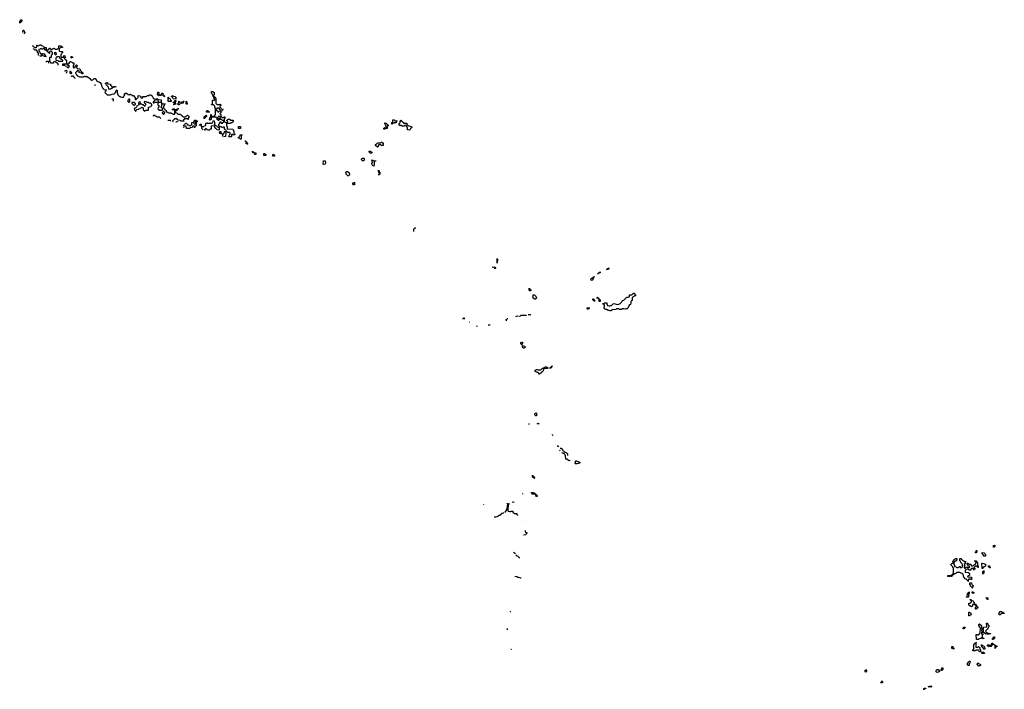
# Model space of a CAD drawing. Header units: inches. Extents: x 2604706 to 2755870, y 449242 to 584050.
# Tile 3 of 59: x 2604706 to 2628834, y 494186 to 510592. Entities that reach past the tile are written whole.
import ezdxf

# ---------------------------------------------------------------- set-up
doc = ezdxf.new("R2010")
doc.units = ezdxf.units.IN
doc.header["$MEASUREMENT"] = 0
for name, color, linetype in [('C6419', 7, 'Continuous'), ('C6429', 7, 'Continuous'), ('C6500', 7, 'Continuous'), ('C6501', 7, 'Continuous'), ('C6510', 7, 'Continuous')]:
    doc.layers.add(name, color=color, linetype=linetype)

msp = doc.modelspace()

# ---------------------------------------------------------------- linework, layer by layer
at = {"layer": 'C6419', "color": 6}
for points in [[(2618190, 499791), (2618190, 499786), (2618151, 499789), (2618110, 499826), (2618090, 499828), (2618084, 499910), (2618064, 499944), (2618049, 499950), (2618042, 499962), (2618029, 499969), (2618009, 499970), (2618003, 499983), (2617998, 499986)], [(2618063, 500000), (2618072, 499992), (2618094, 499990), (2618130, 499954), (2618131, 499912)], [(2617031, 498987), (2617031, 498970), (2617025, 498969)], [(2616591, 498515), (2616608, 498532), (2616610, 498551), (2616627, 498553), (2616627, 498567), (2616649, 498610), (2616650, 498634), (2616662, 498638), (2616666, 498650), (2616662, 498662), (2616650, 498666), (2616649, 498669), (2616650, 498674), (2616662, 498678), (2616668, 498710), (2616650, 498746)], [(2616692, 498746), (2616691, 498730), (2616672, 498708), (2616671, 498571), (2616674, 498554), (2616686, 498554), (2616710, 498542), (2616730, 498542), (2616751, 498551), (2616790, 498552), (2616794, 498530), (2616832, 498492), (2616890, 498491), (2616892, 498472), (2616915, 498448)], [(2616817, 498779), (2616810, 498766), (2616775, 498767)], [(2616068, 498712), (2616071, 498710), (2616071, 498707)], [(2616335, 498411), (2616370, 498411), (2616410, 498422), (2616442, 498438), (2616450, 498451), (2616469, 498451), (2616502, 498478), (2616510, 498491), (2616530, 498502), (2616551, 498511), (2616569, 498513)], [(2617029, 498332), (2617030, 498331), (2617030, 498331)], [(2617089, 498073), (2617090, 498072), (2617092, 498052), (2617098, 498038), (2617134, 498030), (2617130, 498006), (2617118, 498002), (2617111, 497969), (2617053, 497966)], [(2616809, 497549), (2616831, 497530)], [(2616833, 497528), (2616850, 497514), (2616852, 497507)], [(2616866, 497475), (2616870, 497474), (2616893, 497453), (2616914, 497450), (2616918, 497438), (2616930, 497434), (2616934, 497414), (2616952, 497410), (2616943, 497408)], [(2616841, 496959), (2616870, 496951), (2616890, 496951), (2616910, 496932), (2616930, 496931), (2616970, 496914), (2616990, 496914), (2616995, 496909)], [(2616721, 496091), (2616734, 496090), (2616720, 496083)], [(2616643, 495674), (2616646, 495674), (2616652, 495668), (2616650, 495646), (2616648, 495644)], [(2616745, 495172), (2616751, 495170), (2616753, 495165)]]:
    msp.add_lwpolyline(points, dxfattribs=at)
for points in [[(2618329, 499709), (2618320, 499720), (2618318, 499730), (2618328, 499750), (2618328, 499772), (2618340, 499780), (2618350, 499782), (2618357, 499777), (2618390, 499770), (2618414, 499754), (2618431, 499750), (2618434, 499730), (2618370, 499710)], [(2617310, 499348), (2617306, 499366), (2617289, 499370), (2617287, 499387), (2617269, 499390), (2617270, 499434), (2617278, 499418), (2617290, 499414), (2617298, 499398), (2617310, 499394), (2617314, 499374), (2617331, 499370), (2617318, 499362)], [(2617390, 498906), (2617369, 498910), (2617358, 498938), (2617349, 498949), (2617346, 498950), (2617342, 498962), (2617327, 498967), (2617317, 498963), (2617268, 498970), (2617266, 498986), (2617246, 498990), (2617248, 499010), (2617290, 499011), (2617301, 499001), (2617332, 498990), (2617334, 498974), (2617354, 498970), (2617358, 498958), (2617370, 498954), (2617390, 498934)]]:
    msp.add_lwpolyline(points, close=True, dxfattribs=at)
at = {"layer": 'C6429', "color": 6}
for points in [[(2628150, 497528), (2628129, 497530), (2628130, 497552), (2628146, 497554), (2628150, 497594), (2628158, 497578), (2628171, 497570), (2628158, 497562)], [(2628370, 497446), (2628326, 497450), (2628322, 497482), (2628307, 497487), (2628302, 497502), (2628288, 497508), (2628290, 497534), (2628352, 497530), (2628358, 497498), (2628371, 497490)], [(2628570, 497666), (2628566, 497670), (2628569, 497710), (2628590, 497714), (2628612, 497712), (2628610, 497706), (2628598, 497702), (2628594, 497670), (2628590, 497666)], [(2627670, 497174), (2627710, 497174), (2627722, 497178), (2627730, 497194), (2627751, 497191), (2627754, 497174), (2627787, 497173), (2627802, 497178), (2627807, 497193), (2627807, 497247), (2627802, 497262), (2627790, 497266), (2627769, 497289), (2627762, 497322), (2627748, 497330), (2627748, 497392), (2627774, 497390), (2627778, 497378), (2627793, 497373), (2627798, 497358), (2627810, 497354), (2627830, 497334), (2627852, 497332), (2627858, 497318), (2627890, 497314), (2627894, 497310), (2627878, 497302), (2627874, 497270), (2627858, 497262), (2627854, 497250), (2627858, 497238), (2627872, 497230), (2627858, 497222), (2627854, 497210), (2627854, 497170), (2627858, 497158), (2627870, 497154), (2627882, 497158), (2627887, 497173), (2627902, 497178), (2627910, 497194), (2627918, 497178), (2627930, 497174), (2627970, 497174), (2627982, 497178), (2627986, 497190), (2627982, 497202), (2627947, 497207), (2627942, 497242), (2627926, 497250), (2627927, 497273), (2627950, 497274), (2627958, 497258), (2627970, 497254), (2628013, 497253), (2628018, 497218), (2628030, 497214), (2628070, 497214), (2628082, 497218), (2628088, 497232), (2628106, 497234), (2628108, 497250), (2628126, 497254), (2628128, 497272), (2628142, 497278), (2628146, 497290), (2628142, 497302), (2628126, 497310), (2628122, 497322), (2628106, 497330), (2628154, 497330), (2628158, 497298), (2628174, 497290), (2628174, 497230), (2628178, 497218), (2628194, 497210), (2628194, 497170), (2628188, 497168), (2628182, 497182), (2628166, 497190), (2628162, 497202), (2628130, 497206), (2628118, 497202), (2628110, 497186), (2628098, 497182), (2628094, 497170), (2628098, 497158), (2628112, 497152), (2628114, 497130), (2628098, 497122), (2628090, 497106), (2628086, 497106), (2628082, 497142), (2628070, 497146), (2628030, 497146), (2628014, 497130), (2628010, 497106), (2627970, 497106), (2627950, 497126), (2627930, 497128), (2627898, 497122), (2627890, 497106), (2627878, 497102), (2627874, 497090), (2627878, 497058), (2627893, 497053), (2627951, 497051), (2627964, 497044), (2627985, 497010), (2627985, 496990), (2627980, 496980), (2627970, 496966), (2627950, 496966), (2627934, 496950), (2627938, 496938), (2628034, 496930), (2628030, 496866), (2628026, 496886), (2627954, 496886), (2627950, 496826), (2627946, 496846), (2627930, 496848), (2627926, 496866), (2627910, 496868), (2627906, 496886), (2627870, 496889), (2627866, 496906), (2627850, 496908), (2627838, 496958), (2627830, 496966), (2627827, 497007), (2627808, 497010), (2627806, 497026), (2627766, 497030), (2627762, 497042), (2627747, 497047), (2627673, 497047), (2627658, 497042), (2627654, 497030), (2627621, 497019), (2627598, 497002), (2627590, 496989), (2627572, 496988), (2627558, 496982), (2627550, 496948), (2627526, 496950), (2627522, 496962), (2627510, 496966), (2627498, 496962), (2627491, 496949), (2627450, 496946), (2627450, 496972), (2627530, 496974), (2627542, 496978), (2627547, 496993), (2627562, 496998), (2627566, 497010), (2627587, 497033), (2627586, 497166), (2627570, 497168), (2627569, 497189), (2627550, 497208), (2627543, 497223), (2627529, 497230), (2627529, 497250), (2627550, 497272), (2627582, 497278), (2627586, 497290), (2627582, 497302), (2627568, 497310), (2627582, 497318), (2627590, 497354), (2627602, 497358), (2627606, 497370), (2627622, 497378), (2627630, 497394), (2627670, 497394), (2627674, 497390), (2627674, 497350), (2627658, 497342), (2627652, 497328), (2627614, 497326), (2627610, 497306), (2627598, 497302), (2627594, 497290), (2627594, 497250), (2627611, 497231), (2627614, 497194), (2627654, 497190), (2627658, 497178)], [(2628290, 497146), (2628288, 497152), (2628286, 497270), (2628290, 497274), (2628332, 497272), (2628338, 497258), (2628374, 497250), (2628374, 497210), (2628350, 497189), (2628332, 497188), (2628318, 497182), (2628310, 497146)], [(2628310, 497009), (2628306, 497010), (2628309, 497071), (2628310, 497074), (2628322, 497078), (2628330, 497094), (2628334, 497090), (2628334, 497030), (2628318, 497022)], [(2628470, 497166), (2628462, 497182), (2628446, 497190), (2628447, 497213), (2628473, 497213), (2628478, 497178), (2628493, 497173), (2628490, 497166)], [(2627910, 496446), (2627908, 496450), (2627926, 496454), (2627930, 496532), (2627946, 496534), (2627950, 496554), (2627962, 496558), (2627970, 496574), (2627974, 496570), (2627974, 496530), (2627958, 496522), (2627954, 496510), (2627958, 496498), (2627974, 496490), (2627958, 496482), (2627954, 496450), (2627950, 496446)], [(2628050, 496666), (2628042, 496682), (2628030, 496686), (2628022, 496702), (2628006, 496710), (2628002, 496742), (2627990, 496746), (2627987, 496753), (2627986, 496790), (2627990, 496794), (2628030, 496794), (2628038, 496758), (2628050, 496754), (2628058, 496738), (2628074, 496730), (2628074, 496710), (2628058, 496702), (2628054, 496670)], [(2628070, 496526), (2628062, 496542), (2628046, 496550), (2628046, 496570), (2628050, 496574), (2628073, 496573), (2628078, 496558), (2628092, 496552), (2628090, 496546), (2628078, 496542)], [(2628130, 496146), (2628126, 496150), (2628126, 496190), (2628142, 496198), (2628146, 496210), (2628142, 496242), (2628110, 496246), (2628102, 496262), (2628070, 496266), (2628058, 496262), (2628053, 496227), (2628030, 496208), (2627990, 496229), (2627968, 496250), (2627967, 496293), (2627990, 496294), (2628010, 496314), (2628022, 496318), (2628026, 496330), (2628022, 496362), (2628006, 496370), (2628007, 496393), (2628014, 496390), (2628018, 496378), (2628034, 496370), (2628038, 496358), (2628071, 496351), (2628078, 496318), (2628092, 496310), (2628098, 496278), (2628134, 496270), (2628138, 496258), (2628152, 496250), (2628158, 496218), (2628170, 496214), (2628178, 496198), (2628194, 496190), (2628178, 496182), (2628170, 496166), (2628158, 496162), (2628150, 496146)], [(2628410, 496386), (2628402, 496422), (2628390, 496426), (2628390, 496434), (2628431, 496431), (2628434, 496390), (2628430, 496386)], [(2627970, 495986), (2627966, 495990), (2627966, 496070), (2627973, 496073), (2627990, 496074), (2627998, 496058), (2628014, 496050), (2628018, 496018), (2628034, 496010), (2627998, 496002), (2627990, 495988)], [(2628730, 496008), (2628709, 496009), (2628706, 496030), (2628708, 496070), (2628722, 496078), (2628728, 496092), (2628770, 496094), (2628778, 496078), (2628810, 496074), (2628818, 496058), (2628834, 496050), (2628830, 496046), (2628770, 496046), (2628750, 496026), (2628738, 496022)], [(2627850, 495668), (2627826, 495670), (2627826, 495690), (2627842, 495698), (2627846, 495710), (2627870, 495714), (2627872, 495690), (2627858, 495682)], [(2628334, 495426), (2628288, 495428), (2628282, 495442), (2628270, 495446), (2628258, 495442), (2628252, 495428), (2628218, 495422), (2628210, 495408), (2628150, 495406), (2628146, 495530), (2628171, 495531), (2628178, 495518), (2628190, 495514), (2628202, 495518), (2628206, 495530), (2628226, 495534), (2628230, 495554), (2628242, 495558), (2628246, 495570), (2628247, 495687), (2628242, 495702), (2628230, 495706), (2628227, 495727), (2628208, 495750), (2628208, 495772), (2628230, 495794), (2628272, 495750), (2628274, 495690), (2628278, 495678), (2628294, 495670), (2628294, 495650), (2628278, 495642), (2628274, 495630), (2628278, 495618), (2628294, 495610), (2628294, 495586), (2628278, 495582), (2628274, 495550), (2628278, 495538), (2628310, 495534), (2628314, 495530), (2628298, 495522), (2628294, 495510), (2628294, 495470), (2628298, 495458), (2628310, 495454), (2628318, 495438), (2628330, 495434)], [(2628430, 495526), (2628422, 495542), (2628410, 495546), (2628398, 495542), (2628390, 495526), (2628382, 495542), (2628367, 495547), (2628362, 495562), (2628350, 495566), (2628310, 495566), (2628306, 495570), (2628306, 495574), (2628322, 495578), (2628326, 495590), (2628326, 495710), (2628387, 495713), (2628402, 495718), (2628407, 495733), (2628407, 495767), (2628402, 495782), (2628386, 495790), (2628402, 495798), (2628410, 495812), (2628418, 495798), (2628430, 495794), (2628438, 495758), (2628452, 495750), (2628453, 495713), (2628450, 495706), (2628438, 495702), (2628432, 495668), (2628418, 495662), (2628414, 495650), (2628398, 495642), (2628390, 495626), (2628378, 495622), (2628374, 495610), (2628378, 495598), (2628390, 495594), (2628398, 495578), (2628431, 495571), (2628438, 495558), (2628493, 495553), (2628492, 495548), (2628458, 495542), (2628450, 495526)], [(2628570, 495408), (2628546, 495410), (2628548, 495430), (2628562, 495438), (2628569, 495471), (2628590, 495472), (2628591, 495430), (2628574, 495426)], [(2627590, 495166), (2627582, 495182), (2627548, 495188), (2627550, 495232), (2627570, 495234), (2627574, 495230), (2627578, 495198), (2627594, 495190), (2627594, 495170)], [(2628170, 495214), (2628182, 495218), (2628190, 495234), (2628210, 495234), (2628218, 495218), (2628233, 495213), (2628238, 495158), (2628254, 495150), (2628254, 495110), (2628250, 495106), (2628230, 495106), (2628222, 495122), (2628206, 495130), (2628202, 495142), (2628190, 495146), (2628150, 495146), (2628138, 495142), (2628132, 495128), (2628070, 495126), (2628066, 495130), (2628066, 495150), (2628082, 495158), (2628087, 495173), (2628086, 495290), (2628102, 495298), (2628110, 495314), (2628122, 495318), (2628130, 495334), (2628150, 495334), (2628154, 495330), (2628138, 495322), (2628134, 495310), (2628134, 495230), (2628138, 495218)], [(2628350, 495166), (2628327, 495167), (2628322, 495202), (2628310, 495206), (2628302, 495222), (2628287, 495227), (2628282, 495262), (2628267, 495267), (2628267, 495273), (2628290, 495274), (2628298, 495258), (2628330, 495254), (2628338, 495238), (2628352, 495232), (2628354, 495170)], [(2628510, 495226), (2628502, 495242), (2628490, 495246), (2628458, 495242), (2628454, 495230), (2628448, 495228), (2628442, 495242), (2628426, 495250), (2628426, 495270), (2628430, 495274), (2628470, 495274), (2628478, 495258), (2628490, 495254), (2628502, 495258), (2628510, 495274), (2628522, 495278), (2628530, 495314), (2628550, 495314), (2628558, 495298), (2628570, 495294), (2628574, 495286), (2628538, 495282), (2628533, 495267), (2628518, 495262), (2628514, 495230)], [(2628610, 495186), (2628606, 495190), (2628607, 495247), (2628602, 495262), (2628590, 495266), (2628586, 495274), (2628610, 495272), (2628618, 495258), (2628654, 495250), (2628654, 495230), (2628618, 495222)], [(2627950, 494766), (2627930, 494786), (2627929, 494830), (2627946, 494834), (2627950, 494854), (2627962, 494858), (2627970, 494874), (2627990, 494874), (2627994, 494870), (2627993, 494833), (2627990, 494826), (2627978, 494822), (2627973, 494807), (2627970, 494768)], [(2628290, 495066), (2628286, 495070), (2628286, 495090), (2628290, 495094), (2628330, 495094), (2628338, 495078), (2628350, 495074), (2628350, 495066)], [(2625430, 494606), (2625422, 494630), (2625428, 494652), (2625442, 494658), (2625450, 494674), (2625456, 494630), (2625450, 494606)], [(2627190, 494598), (2627170, 494606), (2627166, 494610), (2627168, 494650), (2627190, 494671), (2627210, 494671), (2627224, 494664), (2627238, 494638), (2627254, 494630), (2627238, 494622), (2627230, 494609), (2627210, 494608)], [(2627310, 494646), (2627287, 494647), (2627288, 494670), (2627302, 494678), (2627306, 494710), (2627330, 494712), (2627331, 494669), (2627318, 494662)], [(2628230, 494749), (2628206, 494750), (2628202, 494762), (2628186, 494770), (2628182, 494782), (2628166, 494790), (2628167, 494813), (2628182, 494818), (2628188, 494832), (2628194, 494830), (2628198, 494818), (2628230, 494814), (2628238, 494798), (2628254, 494790), (2628252, 494770), (2628234, 494766)], [(2625810, 494346), (2625806, 494350), (2625822, 494358), (2625830, 494391), (2625838, 494378), (2625850, 494374), (2625850, 494346)], [(2626846, 494186), (2626853, 494193), (2626867, 494193), (2626870, 494211), (2626914, 494214), (2626907, 494207), (2626893, 494207), (2626890, 494189)], [(2627030, 494238), (2626966, 494250), (2626987, 494253), (2627031, 494271), (2627052, 494252), (2627050, 494248)]]:
    msp.add_lwpolyline(points, close=True, dxfattribs=at)
at = {"layer": 'C6500', "color": 6}
for points in [[(2605009, 509957), (2605030, 509954), (2605038, 509938), (2605054, 509930), (2605058, 509918), (2605070, 509914), (2605110, 509914), (2605122, 509918), (2605126, 509930), (2605128, 509972), (2605134, 509970), (2605138, 509958), (2605170, 509954), (2605182, 509958), (2605190, 509974), (2605230, 509974), (2605238, 509958), (2605274, 509950), (2605278, 509938), (2605294, 509930), (2605298, 509918), (2605313, 509913), (2605351, 509911), (2605358, 509858), (2605373, 509853)], [(2605044, 509875), (2605042, 509882), (2605039, 509883)], [(2605176, 509721), (2605170, 509726), (2605166, 509770), (2605162, 509782), (2605146, 509790), (2605142, 509822), (2605130, 509826), (2605122, 509842), (2605068, 509848), (2605062, 509862), (2605049, 509869)], [(2605646, 509479), (2605646, 509510), (2605642, 509522), (2605627, 509527), (2605622, 509542), (2605590, 509546), (2605582, 509562), (2605550, 509566), (2605534, 509550), (2605534, 509526), (2605466, 509530), (2605462, 509562), (2605446, 509570), (2605446, 509670), (2605482, 509678), (2605487, 509693), (2605486, 509730), (2605506, 509750), (2605506, 509790), (2605486, 509810), (2605482, 509822), (2605470, 509826), (2605458, 509822), (2605450, 509806), (2605438, 509802), (2605434, 509766), (2605430, 509766), (2605422, 509782), (2605406, 509790), (2605402, 509802), (2605387, 509807), (2605382, 509822), (2605367, 509827), (2605362, 509842), (2605330, 509846), (2605326, 509850), (2605322, 509882), (2605290, 509886), (2605278, 509882), (2605270, 509866), (2605250, 509866), (2605242, 509882), (2605230, 509886), (2605218, 509882), (2605210, 509866), (2605178, 509862), (2605174, 509850), (2605178, 509818), (2605193, 509813), (2605198, 509778), (2605213, 509773), (2605218, 509758), (2605230, 509754), (2605270, 509754), (2605282, 509758), (2605286, 509774), (2605290, 509774), (2605298, 509758), (2605312, 509752), (2605314, 509734), (2605334, 509730), (2605338, 509698), (2605354, 509690), (2605308, 509688), (2605302, 509702), (2605270, 509706), (2605262, 509722), (2605250, 509726), (2605238, 509722), (2605234, 509690), (2605231, 509687)], [(2605373, 509853), (2605410, 509854), (2605426, 509870), (2605426, 509890), (2605430, 509894), (2605450, 509894), (2605458, 509878), (2605470, 509874), (2605510, 509874), (2605526, 509890), (2605550, 509891), (2605573, 509873), (2605627, 509873), (2605642, 509878), (2605650, 509894), (2605662, 509898), (2605666, 509910), (2605666, 509950), (2605670, 509954), (2605714, 509950), (2605732, 509932), (2605754, 509930), (2605754, 509910), (2605698, 509902), (2605690, 509886), (2605678, 509882), (2605674, 509870), (2605674, 509830), (2605678, 509818), (2605713, 509813), (2605750, 509814), (2605754, 509810), (2605753, 509787), (2605738, 509782), (2605734, 509750), (2605718, 509742), (2605714, 509730), (2605714, 509690), (2605718, 509678), (2605730, 509674), (2605770, 509674), (2605782, 509678), (2605787, 509713), (2605814, 509710), (2605818, 509678), (2605834, 509670), (2605830, 509666), (2605798, 509662), (2605794, 509650), (2605798, 509638), (2605813, 509633), (2605818, 509618), (2605833, 509613), (2605838, 509598), (2605854, 509590), (2605854, 509530), (2605858, 509518), (2605870, 509514), (2605910, 509514), (2605927, 509533), (2605928, 509552), (2605942, 509558), (2605948, 509572), (2605954, 509570), (2605958, 509558), (2605994, 509550), (2605998, 509538), (2606030, 509534), (2606034, 509490), (2606018, 509482), (2606014, 509470), (2606014, 509430), (2606018, 509418), (2606030, 509414), (2606062, 509418), (2606066, 509450), (2606082, 509458), (2606086, 509490), (2606094, 509490), (2606098, 509478), (2606114, 509470), (2606114, 509450), (2606098, 509442), (2606094, 509430), (2606098, 509418), (2606110, 509414), (2606118, 509398), (2606133, 509393), (2606174, 509390), (2606178, 509378), (2606190, 509374), (2606198, 509338), (2606210, 509334), (2606214, 509314), (2606234, 509310), (2606238, 509298), (2606252, 509290), (2606251, 509269), (2606228, 509268), (2606222, 509282), (2606186, 509290), (2606182, 509302), (2606147, 509307), (2606147, 509313), (2606162, 509318), (2606166, 509330), (2606162, 509342), (2606130, 509346), (2606118, 509342), (2606113, 509327), (2606098, 509322), (2606093, 509307), (2606078, 509302), (2606074, 509290), (2606078, 509258), (2606090, 509254), (2606098, 509238), (2606113, 509233), (2606118, 509218), (2606150, 509212), (2606158, 509198), (2606170, 509194), (2606270, 509194), (2606282, 509198), (2606290, 509212), (2606314, 509210), (2606330, 509194), (2606342, 509198), (2606350, 509211), (2606354, 509194), (2606366, 509194), (2606410, 509171), (2606418, 509158), (2606431, 509150), (2606432, 509132), (2606470, 509111), (2606498, 509122), (2606530, 509154), (2606552, 509150), (2606578, 509118), (2606591, 509110), (2606592, 509092), (2606618, 509078), (2606652, 509070), (2606681, 509050), (2606705, 509010), (2606712, 508988), (2606712, 508972), (2606734, 508926), (2606734, 508914), (2606750, 508912), (2606765, 508885), (2606790, 508872), (2606834, 508870), (2606818, 508862), (2606812, 508830), (2606798, 508822), (2606794, 508810), (2606834, 508770), (2606838, 508758), (2606853, 508753), (2606928, 508752), (2606970, 508771), (2607026, 508774), (2607028, 508790), (2607043, 508797), (2607050, 508811), (2607060, 508820), (2607070, 508854), (2607090, 508874), (2607094, 508854), (2607091, 508810), (2607111, 508751), (2607150, 508714), (2607170, 508714), (2607178, 508698), (2607210, 508692), (2607247, 508693), (2607262, 508698), (2607268, 508732), (2607286, 508750), (2607282, 508762), (2607270, 508766), (2607267, 508773), (2607282, 508778), (2607290, 508792), (2607329, 508791), (2607333, 508787), (2607333, 508773), (2607354, 508770), (2607358, 508758), (2607390, 508754), (2607402, 508758), (2607406, 508770), (2607411, 508771), (2607418, 508758), (2607450, 508754), (2607458, 508738), (2607491, 508731), (2607514, 508710), (2607518, 508698), (2607533, 508693), (2607534, 508650), (2607538, 508638), (2607550, 508634), (2607562, 508638), (2607567, 508653), (2607582, 508658), (2607587, 508673), (2607602, 508678), (2607606, 508690), (2607606, 508730), (2607610, 508734), (2607654, 508730), (2607658, 508718), (2607674, 508710), (2607678, 508678), (2607710, 508674), (2607722, 508678), (2607726, 508710), (2607808, 508712), (2607822, 508718), (2607830, 508732), (2607882, 508738), (2607890, 508752), (2607930, 508752), (2607938, 508738), (2607954, 508730), (2607958, 508698), (2607971, 508691), (2607978, 508658), (2608014, 508650), (2608014, 508610), (2607998, 508602), (2607994, 508586), (2607978, 508582), (2607974, 508570), (2607978, 508558), (2607990, 508554), (2608002, 508558), (2608006, 508574), (2608090, 508574), (2608102, 508578), (2608106, 508590), (2608102, 508622), (2608047, 508627), (2608046, 508650), (2608050, 508654), (2608090, 508654), (2608098, 508638), (2608110, 508634), (2608172, 508630), (2608174, 508566), (2608110, 508566), (2608098, 508562), (2608094, 508550), (2608094, 508510), (2608098, 508498), (2608114, 508490), (2608114, 508450), (2608098, 508442), (2608094, 508410), (2608098, 508398), (2608114, 508390), (2608118, 508378), (2608130, 508374), (2608190, 508374), (2608202, 508378), (2608206, 508390), (2608202, 508422), (2608187, 508427), (2608182, 508442), (2608166, 508450), (2608182, 508458), (2608186, 508470), (2608186, 508554), (2608190, 508554), (2608198, 508538), (2608210, 508534), (2608272, 508532), (2608270, 508526), (2608258, 508522), (2608250, 508486), (2608238, 508482), (2608234, 508470), (2608234, 508430), (2608238, 508418), (2608252, 508412), (2608254, 508394), (2608272, 508392), (2608278, 508378), (2608294, 508370), (2608298, 508338), (2608330, 508334), (2608338, 508318), (2608350, 508314), (2608410, 508314), (2608418, 508298), (2608453, 508293), (2608458, 508278), (2608470, 508274), (2608502, 508278), (2608506, 508290), (2608506, 508370), (2608502, 508382), (2608490, 508386), (2608450, 508386), (2608446, 508390), (2608462, 508398), (2608470, 508412), (2608492, 508412), (2608498, 508398), (2608510, 508394), (2608550, 508394), (2608562, 508398), (2608570, 508414), (2608590, 508414), (2608594, 508410), (2608578, 508402), (2608570, 508386), (2608558, 508382), (2608553, 508367), (2608538, 508362), (2608533, 508347), (2608518, 508342), (2608514, 508330), (2608518, 508318), (2608553, 508313), (2608558, 508298), (2608570, 508294), (2608578, 508278), (2608590, 508274), (2608650, 508274), (2608658, 508258), (2608670, 508254), (2608678, 508238), (2608690, 508234), (2608710, 508214), (2608767, 508213), (2608782, 508218), (2608786, 508230), (2608802, 508238), (2608810, 508254), (2608830, 508254), (2608834, 508234), (2608852, 508230), (2608854, 508190), (2608838, 508182), (2608834, 508150), (2608830, 508146), (2608822, 508162), (2608810, 508166), (2608750, 508166), (2608738, 508162), (2608733, 508147), (2608718, 508142), (2608714, 508130), (2608718, 508118), (2608733, 508113), (2608730, 508106), (2608653, 508107), (2608646, 508110), (2608642, 508122), (2608630, 508126), (2608587, 508127), (2608582, 508142), (2608567, 508147), (2608562, 508162), (2608550, 508166), (2608510, 508166), (2608498, 508162), (2608494, 508150), (2608478, 508142), (2608474, 508130), (2608458, 508122), (2608454, 508110), (2608458, 508098), (2608466, 508094)], [(2605228, 509689), (2605222, 509702), (2605199, 509706)], [(2605367, 509554), (2605367, 509573), (2605413, 509573), (2605414, 509530), (2605411, 509527)], [(2605850, 509346), (2605818, 509342), (2605814, 509330), (2605815, 509319)], [(2605838, 509296), (2605850, 509294), (2605862, 509298), (2605866, 509330), (2605850, 509346)], [(2606066, 509154), (2606062, 509162), (2606050, 509166), (2606042, 509182), (2606028, 509188), (2606026, 509206), (2605973, 509207), (2605958, 509202), (2605958, 509200)], [(2606567, 508979), (2606566, 508986), (2606538, 508986), (2606538, 508986)], [(2606990, 508646), (2606962, 508643)], [(2607006, 508594), (2607006, 508630), (2607002, 508642), (2606990, 508646)], [(2609686, 507730), (2609687, 507793), (2609702, 507798), (2609710, 507814), (2609722, 507818), (2609726, 507850), (2609730, 507854), (2609762, 507858), (2609766, 507870), (2609762, 507882), (2609747, 507887), (2609742, 507902), (2609726, 507910), (2609726, 507950), (2609722, 507962), (2609710, 507966), (2609698, 507962), (2609690, 507946), (2609673, 507947), (2609666, 507950), (2609662, 507962), (2609650, 507966), (2609606, 507966), (2609602, 507982), (2609586, 507990), (2609586, 508030), (2609602, 508038), (2609607, 508073), (2609622, 508078), (2609630, 508094), (2609634, 508090), (2609638, 508058), (2609650, 508054), (2609682, 508058), (2609687, 508073), (2609706, 508090), (2609702, 508122), (2609670, 508126), (2609662, 508142), (2609650, 508146), (2609610, 508146), (2609598, 508142), (2609590, 508126), (2609570, 508126), (2609562, 508142), (2609547, 508147), (2609542, 508182), (2609527, 508187), (2609522, 508202), (2609510, 508206), (2609430, 508206), (2609426, 508210), (2609426, 508214), (2609442, 508218), (2609448, 508232), (2609482, 508238), (2609490, 508254), (2609502, 508258), (2609506, 508270), (2609506, 508410), (2609502, 508422), (2609486, 508430), (2609486, 508470), (2609482, 508482), (2609470, 508486), (2609450, 508506), (2609406, 508506), (2609410, 508514), (2609422, 508518), (2609428, 508532), (2609430, 508614), (2609442, 508618), (2609450, 508634), (2609458, 508618), (2609470, 508614), (2609482, 508618), (2609486, 508630), (2609482, 508662), (2609467, 508667), (2609462, 508702), (2609446, 508710), (2609442, 508742), (2609427, 508747), (2609422, 508782), (2609408, 508790), (2609406, 508830), (2609410, 508834), (2609450, 508834), (2609458, 508818), (2609474, 508810), (2609474, 508750), (2609458, 508742), (2609454, 508730), (2609458, 508718), (2609473, 508713), (2609478, 508698), (2609493, 508693), (2609498, 508678), (2609514, 508670), (2609514, 508550), (2609518, 508538), (2609530, 508534), (2609538, 508518), (2609550, 508514)], [(2609550, 508514), (2609590, 508514), (2609602, 508518), (2609610, 508534), (2609618, 508518), (2609630, 508514), (2609633, 508507), (2609634, 508490), (2609618, 508482), (2609614, 508470), (2609618, 508438), (2609633, 508433), (2609638, 508418), (2609653, 508413), (2609658, 508398), (2609690, 508394), (2609694, 508390), (2609678, 508382), (2609670, 508366), (2609658, 508362), (2609650, 508346), (2609638, 508342), (2609632, 508308), (2609618, 508302), (2609614, 508290), (2609618, 508278), (2609634, 508270), (2609634, 508230), (2609638, 508218), (2609650, 508214), (2609658, 508198), (2609690, 508194), (2609702, 508198), (2609708, 508212), (2609733, 508213), (2609734, 508170), (2609718, 508162), (2609714, 508150), (2609714, 508110), (2609718, 508098), (2609733, 508093), (2609750, 508074), (2609790, 508074), (2609802, 508078), (2609806, 508090), (2609802, 508102), (2609786, 508110), (2609786, 508130), (2609802, 508138), (2609810, 508154), (2609852, 508152), (2609858, 508138), (2609870, 508134), (2609930, 508134), (2609934, 508130), (2609934, 508090), (2609918, 508082), (2609913, 508067), (2609878, 508062), (2609870, 508046), (2609790, 508046), (2609778, 508042), (2609774, 508030), (2609774, 507990), (2609778, 507978), (2609792, 507972), (2609794, 507914), (2609933, 507913), (2609938, 507878), (2609954, 507870), (2609954, 507810), (2609958, 507798), (2609974, 507790), (2609974, 507770), (2609930, 507766), (2609922, 507782), (2609910, 507786), (2609898, 507782), (2609894, 507770), (2609894, 507730), (2609890, 507726), (2609830, 507726), (2609830, 507734), (2609842, 507738), (2609847, 507773), (2609862, 507778), (2609866, 507790), (2609862, 507822), (2609850, 507826), (2609810, 507826), (2609790, 507846), (2609758, 507842), (2609754, 507830), (2609752, 507730), (2609711, 507724)], [(2608010, 508246), (2607978, 508242), (2607974, 508230), (2607975, 508227)], [(2608168, 508168), (2608168, 508170), (2608130, 508206), (2608070, 508206), (2608062, 508222), (2608026, 508226), (2608022, 508242), (2608010, 508246)], [(2608403, 508102), (2608406, 508110), (2608390, 508126), (2608350, 508126), (2608338, 508122), (2608338, 508122)], [(2608544, 508082), (2608550, 508094), (2608570, 508094), (2608574, 508086)], [(2608708, 507991), (2608722, 507998), (2608730, 508014), (2608742, 508018), (2608750, 508034), (2608762, 508038), (2608770, 508054), (2608793, 508053), (2608798, 508038), (2608813, 508033), (2608818, 508018), (2608850, 508014), (2608858, 507998), (2608890, 507994), (2608902, 507998), (2608910, 508014), (2608922, 508018), (2608926, 508030), (2608926, 508070), (2608962, 508078), (2608970, 508094), (2608974, 508094), (2608974, 508050), (2608978, 508038), (2608990, 508034), (2609022, 508038), (2609026, 508050), (2609026, 508090), (2609022, 508102), (2608986, 508106), (2608986, 508130), (2609032, 508132), (2609038, 508118), (2609054, 508110), (2609052, 508088), (2609038, 508082), (2609034, 508070), (2609031, 507990), (2609014, 507986), (2609010, 507966), (2608998, 507962), (2608994, 507950), (2608994, 507948)], [(2608985, 507946), (2608987, 507953), (2608986, 507986), (2608953, 507987), (2608938, 507982), (2608933, 507947), (2608890, 507946), (2608871, 507929), (2608790, 507926), (2608782, 507982), (2608770, 507986), (2608758, 507982), (2608753, 507967), (2608718, 507962), (2608712, 507950)], [(2609202, 507895), (2609176, 507916), (2609168, 507928), (2609166, 507974), (2609210, 507974), (2609222, 507978), (2609228, 507992), (2609262, 507998), (2609266, 508010), (2609266, 508054), (2609282, 508058), (2609290, 508074), (2609298, 508058), (2609310, 508054), (2609322, 508058), (2609330, 508074), (2609338, 508058), (2609353, 508053), (2609426, 508054), (2609430, 508074), (2609442, 508078), (2609446, 508110), (2609470, 508112), (2609482, 508062), (2609492, 508050), (2609478, 508042), (2609474, 508030), (2609478, 508018), (2609493, 508013), (2609498, 507998), (2609533, 507993), (2609538, 507978), (2609553, 507973), (2609558, 507958), (2609594, 507954), (2609594, 507890), (2609590, 507886)], [(2609590, 507886), (2609546, 507890), (2609542, 507902), (2609527, 507907), (2609522, 507922), (2609507, 507927), (2609502, 507942), (2609487, 507947), (2609482, 507982), (2609430, 507988), (2609398, 507982), (2609394, 507970), (2609394, 507910), (2609370, 507906), (2609350, 507886), (2609310, 507886), (2609302, 507902), (2609286, 507910), (2609282, 507922), (2609270, 507926), (2609258, 507922), (2609254, 507910), (2609232, 507888), (2609230, 507888)]]:
    msp.add_lwpolyline(points, dxfattribs=at)
for points in [[(2605590, 509786), (2605558, 509782), (2605554, 509770), (2605558, 509758), (2605573, 509753), (2605578, 509738), (2605590, 509734), (2605602, 509738), (2605606, 509750), (2605602, 509782)], [(2605670, 509686), (2605630, 509686), (2605618, 509682), (2605610, 509666), (2605598, 509662), (2605594, 509650), (2605594, 509610), (2605598, 509598), (2605652, 509592), (2605658, 509578), (2605670, 509574), (2605750, 509574), (2605762, 509578), (2605766, 509590), (2605762, 509602), (2605747, 509607), (2605742, 509622), (2605710, 509626), (2605702, 509642), (2605686, 509650), (2605682, 509682)], [(2605970, 509648), (2605966, 509650), (2605967, 509693), (2605994, 509690), (2605998, 509678), (2606010, 509674), (2606011, 509669), (2605978, 509662)], [(2605870, 509506), (2605770, 509506), (2605758, 509502), (2605754, 509490), (2605758, 509478), (2605770, 509474), (2605810, 509474), (2605818, 509458), (2605853, 509453), (2605858, 509438), (2605873, 509433), (2605878, 509418), (2605890, 509414), (2605902, 509418), (2605907, 509433), (2605926, 509450), (2605922, 509462), (2605887, 509467), (2605882, 509502)], [(2605950, 509326), (2605938, 509322), (2605934, 509310), (2605938, 509278), (2605970, 509274), (2605982, 509278), (2605986, 509290), (2605982, 509302), (2605967, 509307)], [(2606910, 508882), (2606887, 508887), (2606888, 508910), (2606879, 508939), (2606846, 508970), (2606842, 508982), (2606830, 508986), (2606822, 509022), (2606808, 509028), (2606810, 509034), (2606822, 509038), (2606830, 509054), (2606850, 509054), (2606854, 509050), (2606858, 509018), (2606932, 509010), (2606932, 508990), (2606954, 508970), (2606958, 508958), (2606970, 508954), (2607072, 508950), (2607070, 508946), (2607014, 508946), (2607012, 508930), (2606992, 508928), (2606978, 508922), (2606974, 508910), (2606955, 508905), (2606930, 508889)], [(2607390, 508646), (2607378, 508642), (2607374, 508630), (2607358, 508622), (2607354, 508610), (2607354, 508590), (2607370, 508574), (2607390, 508574), (2607402, 508578), (2607408, 508610), (2607402, 508642)], [(2608110, 508726), (2608102, 508742), (2608086, 508750), (2608090, 508814), (2608110, 508814), (2608114, 508810), (2608114, 508730)], [(2608250, 508706), (2608242, 508722), (2608227, 508727), (2608222, 508742), (2608210, 508746), (2608170, 508746), (2608158, 508742), (2608150, 508726), (2608146, 508730), (2608146, 508750), (2608150, 508754), (2608182, 508758), (2608187, 508793), (2608210, 508794), (2608214, 508790), (2608218, 508758), (2608230, 508754), (2608238, 508738), (2608254, 508730), (2608254, 508710)], [(2608410, 508586), (2608348, 508588), (2608347, 508693), (2608354, 508690), (2608358, 508658), (2608394, 508650), (2608398, 508618), (2608414, 508610), (2608414, 508586)], [(2608530, 508646), (2608469, 508649), (2608462, 508682), (2608450, 508686), (2608442, 508702), (2608430, 508706), (2608428, 508712), (2608442, 508718), (2608446, 508730), (2608470, 508734), (2608478, 508718), (2608514, 508714), (2608518, 508698), (2608534, 508690)], [(2607510, 508566), (2607470, 508566), (2607458, 508562), (2607454, 508550), (2607458, 508538), (2607473, 508533), (2607478, 508518), (2607493, 508513), (2607498, 508498), (2607510, 508494), (2607522, 508498), (2607527, 508513), (2607542, 508518), (2607546, 508530), (2607542, 508542), (2607527, 508547), (2607522, 508562)], [(2607770, 508586), (2607758, 508582), (2607754, 508570), (2607758, 508558), (2607773, 508553), (2607778, 508538), (2607792, 508532), (2607792, 508510), (2607778, 508502), (2607774, 508470), (2607770, 508466), (2607762, 508482), (2607747, 508487), (2607742, 508502), (2607710, 508506), (2607702, 508522), (2607690, 508526), (2607650, 508526), (2607638, 508522), (2607634, 508510), (2607618, 508502), (2607612, 508488), (2607578, 508482), (2607570, 508446), (2607558, 508442), (2607550, 508426), (2607518, 508422), (2607514, 508410), (2607518, 508378), (2607533, 508373), (2607538, 508358), (2607550, 508354), (2607562, 508358), (2607567, 508393), (2607622, 508398), (2607626, 508410), (2607662, 508418), (2607668, 508432), (2607702, 508438), (2607710, 508454), (2607718, 508438), (2607734, 508430), (2607734, 508390), (2607738, 508378), (2607750, 508374), (2607758, 508358), (2607770, 508354), (2607782, 508358), (2607788, 508372), (2607862, 508378), (2607866, 508390), (2607866, 508450), (2607902, 508458), (2607910, 508474), (2607942, 508478), (2607946, 508510), (2607942, 508522), (2607926, 508530), (2607922, 508542), (2607910, 508546), (2607870, 508546), (2607862, 508562), (2607850, 508566), (2607810, 508566), (2607802, 508582)], [(2607650, 508586), (2607638, 508582), (2607633, 508567), (2607618, 508562), (2607614, 508550), (2607618, 508538), (2607650, 508534), (2607662, 508538), (2607666, 508550), (2607662, 508582)], [(2608490, 508506), (2608486, 508510), (2608486, 508530), (2608502, 508538), (2608506, 508550), (2608502, 508562), (2608470, 508566), (2608466, 508570), (2608470, 508574), (2608502, 508578), (2608507, 508613), (2608530, 508614), (2608534, 508610), (2608534, 508590), (2608518, 508582), (2608514, 508550), (2608518, 508538), (2608534, 508530), (2608530, 508526), (2608498, 508522)], [(2608590, 508506), (2608586, 508510), (2608586, 508550), (2608602, 508558), (2608606, 508590), (2608610, 508594), (2608618, 508578), (2608670, 508572), (2608702, 508578), (2608710, 508594), (2608733, 508593), (2608730, 508586), (2608718, 508582), (2608710, 508548), (2608658, 508542), (2608654, 508530), (2608618, 508522), (2608610, 508508)], [(2608790, 508526), (2608786, 508530), (2608786, 508590), (2608790, 508594), (2608794, 508590), (2608798, 508558), (2608814, 508550), (2608814, 508530), (2608810, 508526)], [(2609590, 508426), (2609550, 508426), (2609538, 508422), (2609533, 508407), (2609518, 508402), (2609514, 508390), (2609518, 508378), (2609533, 508373), (2609538, 508358), (2609550, 508354), (2609558, 508338), (2609570, 508334), (2609582, 508338), (2609590, 508354), (2609622, 508358), (2609626, 508370), (2609622, 508382), (2609606, 508390), (2609602, 508422)], [(2608230, 508346), (2608218, 508342), (2608213, 508327), (2608198, 508322), (2608194, 508310), (2608198, 508298), (2608213, 508293), (2608218, 508278), (2608230, 508274), (2608242, 508278), (2608247, 508293), (2608262, 508298), (2608266, 508310), (2608262, 508322), (2608247, 508327), (2608242, 508342)], [(2609230, 508166), (2609226, 508170), (2609228, 508212), (2609242, 508218), (2609246, 508230), (2609262, 508238), (2609266, 508250), (2609272, 508252), (2609278, 508238), (2609294, 508230), (2609278, 508222), (2609270, 508206), (2609258, 508202), (2609250, 508186), (2609238, 508182)], [(2609290, 508326), (2609286, 508330), (2609286, 508350), (2609302, 508358), (2609306, 508370), (2609312, 508372), (2609318, 508358), (2609334, 508350), (2609338, 508338), (2609354, 508330), (2609350, 508326)], [(2609370, 508128), (2609362, 508142), (2609346, 508150), (2609362, 508158), (2609367, 508193), (2609382, 508198), (2609386, 508210), (2609386, 508270), (2609390, 508272), (2609394, 508270), (2609398, 508238), (2609410, 508234), (2609414, 508226), (2609398, 508222), (2609394, 508210), (2609394, 508150), (2609378, 508142)], [(2609590, 508226), (2609578, 508222), (2609573, 508207), (2609558, 508202), (2609554, 508190), (2609558, 508178), (2609570, 508174), (2609610, 508174), (2609622, 508178), (2609626, 508190), (2609622, 508202), (2609607, 508207), (2609602, 508222)], [(2609150, 507986), (2609142, 508002), (2609128, 508008), (2609112, 508008), (2609107, 508013), (2609122, 508018), (2609126, 508030), (2609152, 508032), (2609154, 507986)], [(2609650, 507788), (2609642, 507802), (2609610, 507806), (2609606, 507810), (2609607, 507853), (2609630, 507854), (2609634, 507850), (2609638, 507818), (2609654, 507810), (2609654, 507790)]]:
    msp.add_lwpolyline(points, close=True, dxfattribs=at)
at = {"layer": 'C6501', "color": 6}
msp.add_lwpolyline([(2604710, 510506), (2604706, 510510), (2604707, 510547), (2604710, 510554), (2604722, 510558), (2604726, 510590), (2604752, 510592), (2604758, 510578), (2604770, 510574), (2604772, 510568), (2604758, 510562), (2604753, 510547), (2604738, 510542), (2604733, 510527), (2604718, 510522)], close=True, dxfattribs=at)
msp.add_lwpolyline([(2604782, 510278), (2604790, 510332), (2604810, 510332), (2604818, 510298), (2604832, 510290), (2604832, 510268), (2604818, 510262), (2604816, 510245)], dxfattribs=at)
at = {"layer": 'C6510', "color": 6}
for points in [[(2613830, 508029), (2613826, 508030), (2613826, 508070), (2613842, 508078), (2613846, 508090), (2613846, 508130), (2613862, 508138), (2613870, 508154), (2613878, 508138), (2613894, 508130), (2613898, 508118), (2613913, 508113), (2613954, 508110), (2613938, 508102), (2613931, 508069), (2613910, 508062), (2613878, 508062), (2613870, 508049), (2613834, 508046)], [(2610110, 507926), (2610067, 507927), (2610066, 507970), (2610070, 507974), (2610113, 507973), (2610114, 507930)], [(2613630, 507906), (2613630, 507934), (2613642, 507938), (2613648, 507952), (2613654, 507950), (2613658, 507938), (2613670, 507934), (2613682, 507938), (2613686, 507950), (2613686, 507990), (2613682, 508002), (2613670, 508006), (2613662, 508042), (2613648, 508050), (2613662, 508058), (2613670, 508074), (2613678, 508058), (2613690, 508054), (2613698, 508038), (2613714, 508030), (2613718, 508018), (2613733, 508013), (2613733, 507993), (2613730, 507986), (2613718, 507982), (2613714, 507970), (2613714, 507930), (2613710, 507926), (2613670, 507926), (2613658, 507922), (2613650, 507906)], [(2614114, 508054), (2614190, 508054), (2614194, 508050), (2614198, 508018), (2614210, 508014), (2614218, 507998), (2614232, 507992), (2614251, 507991), (2614293, 507973), (2614314, 507970), (2614314, 507950), (2614298, 507942), (2614290, 507926), (2614278, 507922), (2614270, 507886), (2614206, 507890), (2614206, 507950), (2614188, 507968), (2614182, 508002), (2614170, 508006), (2614138, 508002), (2614134, 507990), (2614118, 507982), (2614110, 507968), (2614102, 507982), (2614070, 507986), (2614062, 508002), (2614050, 508006), (2614038, 508002), (2614030, 507989), (2614022, 508002), (2614006, 508010), (2614008, 508052), (2614022, 508058), (2614026, 508070), (2614026, 508110), (2614042, 508118), (2614046, 508130), (2614054, 508130), (2614058, 508118), (2614070, 508114), (2614078, 508098), (2614090, 508094), (2614098, 508078), (2614110, 508074)], [(2613570, 507506), (2613550, 507526), (2613510, 507526), (2613498, 507522), (2613492, 507488), (2613470, 507466), (2613429, 507510), (2613429, 507531), (2613450, 507554), (2613462, 507558), (2613470, 507574), (2613550, 507574), (2613570, 507592), (2613592, 507592), (2613598, 507578), (2613610, 507574), (2613610, 507506)], [(2610730, 507266), (2610687, 507267), (2610687, 507313), (2610710, 507314), (2610718, 507298), (2610734, 507290), (2610734, 507270)], [(2610950, 507246), (2610909, 507249), (2610909, 507291), (2610930, 507294), (2610938, 507278), (2610950, 507274), (2610954, 507250)], [(2613110, 507138), (2613090, 507148), (2613086, 507170), (2613090, 507194), (2613110, 507202), (2613130, 507202), (2613151, 507191), (2613150, 507148), (2613130, 507138)], [(2613310, 507306), (2613302, 507322), (2613290, 507326), (2613286, 507346), (2613269, 507349), (2613270, 507372), (2613312, 507372), (2613318, 507358), (2613334, 507350), (2613334, 507330), (2613318, 507322)], [(2612150, 507046), (2612146, 507050), (2612150, 507132), (2612194, 507130), (2612198, 507098), (2612212, 507090), (2612198, 507082), (2612190, 507049)], [(2612770, 506766), (2612747, 506767), (2612706, 506810), (2612706, 506830), (2612698, 506850), (2612710, 506874), (2612750, 506874), (2612758, 506858), (2612773, 506853), (2612778, 506818), (2612792, 506812), (2612792, 506790), (2612778, 506782)], [(2613510, 506786), (2613506, 506790), (2613506, 506810), (2613522, 506818), (2613526, 506830), (2613522, 506842), (2613507, 506847), (2613502, 506882), (2613490, 506886), (2613486, 506890), (2613490, 506894), (2613510, 506894), (2613514, 506890), (2613518, 506858), (2613534, 506850), (2613534, 506810), (2613518, 506802)], [(2616350, 504489), (2616342, 504522), (2616286, 504530), (2616353, 504533), (2616358, 504518), (2616372, 504510), (2616358, 504502)], [(2616410, 504626), (2616406, 504630), (2616406, 504710), (2616402, 504722), (2616388, 504730), (2616390, 504734), (2616410, 504734), (2616413, 504727)], [(2618730, 504199), (2618709, 504210), (2618702, 504230), (2618708, 504250), (2618752, 504272), (2618768, 504272), (2618769, 504290), (2618790, 504294), (2618788, 504288), (2618772, 504288), (2618770, 504269), (2618754, 504266), (2618759, 504259), (2618750, 504222)], [(2618866, 504366), (2618870, 504374), (2618882, 504378), (2618886, 504390), (2618922, 504398), (2618926, 504410), (2618933, 504413), (2618932, 504390), (2618898, 504382), (2618890, 504368)], [(2619130, 504469), (2619086, 504470), (2619102, 504478), (2619106, 504490), (2619126, 504494), (2619126, 504506), (2619131, 504511), (2619134, 504510), (2619138, 504498), (2619154, 504490), (2619134, 504486)], [(2617230, 503948), (2617208, 503950), (2617188, 503970), (2617187, 504013), (2617194, 504010), (2617198, 503998), (2617210, 503994), (2617230, 503974)], [(2617330, 503748), (2617289, 503770), (2617288, 503790), (2617278, 503810), (2617286, 503830), (2617287, 503853), (2617310, 503854), (2617330, 503842), (2617345, 503825), (2617351, 503810), (2617371, 503790), (2617350, 503748)], [(2619550, 503498), (2619510, 503509), (2619472, 503508), (2619450, 503489), (2619406, 503490), (2619387, 503507), (2619333, 503507), (2619314, 503490), (2619233, 503487), (2619190, 503462), (2619170, 503461), (2619130, 503470), (2619090, 503489), (2619066, 503490), (2619050, 503498), (2619038, 503510), (2619029, 503530), (2619039, 503570), (2619036, 503596), (2619022, 503622), (2619008, 503628), (2618990, 503629), (2618990, 503634), (2619022, 503638), (2619026, 503650), (2619033, 503653), (2619090, 503652), (2619092, 503630), (2619111, 503591), (2619150, 503581), (2619170, 503581), (2619190, 503591), (2619210, 503591), (2619250, 503632), (2619270, 503642), (2619350, 503616), (2619390, 503621), (2619420, 503640), (2619489, 503710), (2619510, 503718), (2619588, 503790), (2619627, 503793), (2619642, 503798), (2619646, 503810), (2619646, 503850), (2619707, 503853), (2619730, 503874), (2619742, 503878), (2619750, 503894), (2619770, 503894), (2619774, 503890), (2619778, 503858), (2619794, 503850), (2619794, 503830), (2619770, 503828), (2619752, 503810), (2619736, 503804), (2619730, 503788), (2619714, 503786), (2619711, 503710), (2619694, 503706), (2619694, 503694), (2619682, 503678), (2619681, 503650), (2619670, 503618), (2619634, 503586), (2619630, 503569), (2619614, 503546), (2619610, 503528), (2619592, 503510), (2619571, 503509)], [(2618790, 503689), (2618782, 503702), (2618766, 503710), (2618762, 503722), (2618750, 503726), (2618750, 503754), (2618770, 503752), (2618774, 503734), (2618791, 503731)], [(2618910, 503686), (2618907, 503727), (2618902, 503742), (2618890, 503746), (2618882, 503762), (2618846, 503770), (2618862, 503778), (2618866, 503790), (2618874, 503790), (2618878, 503778), (2618890, 503774), (2618898, 503758), (2618910, 503754), (2618914, 503734), (2618932, 503730), (2618930, 503686)], [(2618630, 503498), (2618620, 503500), (2618609, 503509), (2618609, 503530), (2618650, 503542), (2618662, 503530), (2618650, 503509)], [(2617010, 502628), (2616990, 502648), (2616989, 502670), (2617006, 502690), (2617030, 502694), (2617030, 502666)], [(2617050, 502548), (2617030, 502568), (2617027, 502613), (2617034, 502610), (2617038, 502598), (2617074, 502590), (2617090, 502574), (2617090, 502566), (2617070, 502548)], [(2617710, 502048), (2617706, 502050), (2617708, 502070), (2617726, 502074), (2617730, 502094), (2617742, 502098), (2617750, 502112), (2617754, 502110), (2617750, 502086), (2617738, 502082), (2617734, 502070), (2617718, 502062)], [(2617450, 501908), (2617429, 501910), (2617428, 501928), (2617422, 501942), (2617408, 501948), (2617386, 501950), (2617378, 501958), (2617338, 501970), (2617330, 501992), (2617350, 502012), (2617370, 502022), (2617390, 502022), (2617411, 502011), (2617470, 502011), (2617482, 502018), (2617489, 502030), (2617503, 502037), (2617510, 502051), (2617529, 502051), (2617542, 502058), (2617550, 502072), (2617582, 502078), (2617590, 502092), (2617614, 502090), (2617618, 502078), (2617652, 502070), (2617652, 502048), (2617573, 502047), (2617558, 502042), (2617550, 502026), (2617538, 502022), (2617530, 501986), (2617510, 501966), (2617498, 501962), (2617494, 501950), (2617478, 501942), (2617474, 501930), (2617458, 501922)], [(2617350, 500889), (2617329, 500910), (2617330, 500932), (2617350, 500958), (2617370, 500954), (2617370, 500889)]]:
    msp.add_lwpolyline(points, close=True, dxfattribs=at)
for points in [[(2610110, 507667), (2610102, 507682), (2610070, 507686), (2610066, 507690), (2610066, 507710), (2610086, 507714), (2610090, 507734), (2610102, 507738), (2610106, 507770), (2610110, 507774), (2610150, 507774), (2610154, 507770), (2610138, 507762), (2610134, 507750), (2610134, 507670), (2610130, 507666), (2610112, 507666)], [(2610226, 507620), (2610230, 507622), (2610254, 507610), (2610274, 507590), (2610278, 507558), (2610293, 507553), (2610290, 507546), (2610270, 507546)], [(2610270, 507546), (2610262, 507562), (2610230, 507566), (2610228, 507568)], [(2610466, 507290), (2610462, 507322), (2610430, 507326), (2610422, 507342), (2610407, 507347), (2610407, 507373), (2610414, 507370), (2610418, 507358), (2610433, 507353), (2610438, 507338), (2610493, 507333), (2610490, 507288), (2610472, 507286)], [(2613393, 507009), (2613390, 507006), (2613366, 507010), (2613362, 507022), (2613350, 507026), (2613340, 507040), (2613338, 507070), (2613348, 507090), (2613347, 507127), (2613342, 507142), (2613326, 507150), (2613330, 507154), (2613370, 507154), (2613378, 507138), (2613390, 507134)], [(2613390, 507134), (2613430, 507134), (2613434, 507130), (2613430, 507126), (2613398, 507122), (2613394, 507110), (2613394, 507030)], [(2612866, 506551), (2612866, 506590), (2612870, 506594), (2612902, 506598), (2612910, 506614), (2612914, 506610), (2612914, 506550), (2612910, 506546), (2612871, 506546)], [(2614366, 505405), (2614368, 505470), (2614382, 505478), (2614388, 505492), (2614414, 505490)], [(2616864, 503308), (2616870, 503332), (2616907, 503333), (2616914, 503330), (2616917, 503322)], [(2616963, 503320), (2616966, 503330), (2616982, 503338), (2616990, 503352), (2617123, 503354)], [(2617168, 503368), (2617170, 503371), (2617230, 503371), (2617233, 503366)], [(2615560, 503274), (2615570, 503274), (2615582, 503278), (2615586, 503290), (2615594, 503290), (2615598, 503258)], [(2615725, 503191), (2615731, 503191), (2615734, 503190), (2615735, 503186)], [(2615901, 503093), (2615912, 503090), (2615915, 503072)], [(2616190, 503112), (2616230, 503114), (2616233, 503107)], [(2616642, 503222), (2616630, 503226), (2616629, 503250), (2616642, 503258), (2616650, 503274), (2616667, 503274)], [(2617178, 500692), (2617190, 500692), (2617192, 500682)], [(2617389, 500688), (2617390, 500694), (2617402, 500698), (2617410, 500714), (2617418, 500698), (2617434, 500690)], [(2617756, 500425), (2617758, 500418), (2617771, 500410), (2617761, 500404)], [(2617827, 500192), (2617830, 500191), (2617830, 500189)], [(2617878, 500151), (2617890, 500151), (2617913, 500124)], [(2617952, 500029), (2617948, 500030), (2617936, 500042)], [(2617952, 500092), (2617974, 500090), (2618010, 500054), (2618018, 500038), (2618032, 500030), (2618063, 500000)]]:
    msp.add_lwpolyline(points, dxfattribs=at)

doc.saveas('drawing.dxf')
